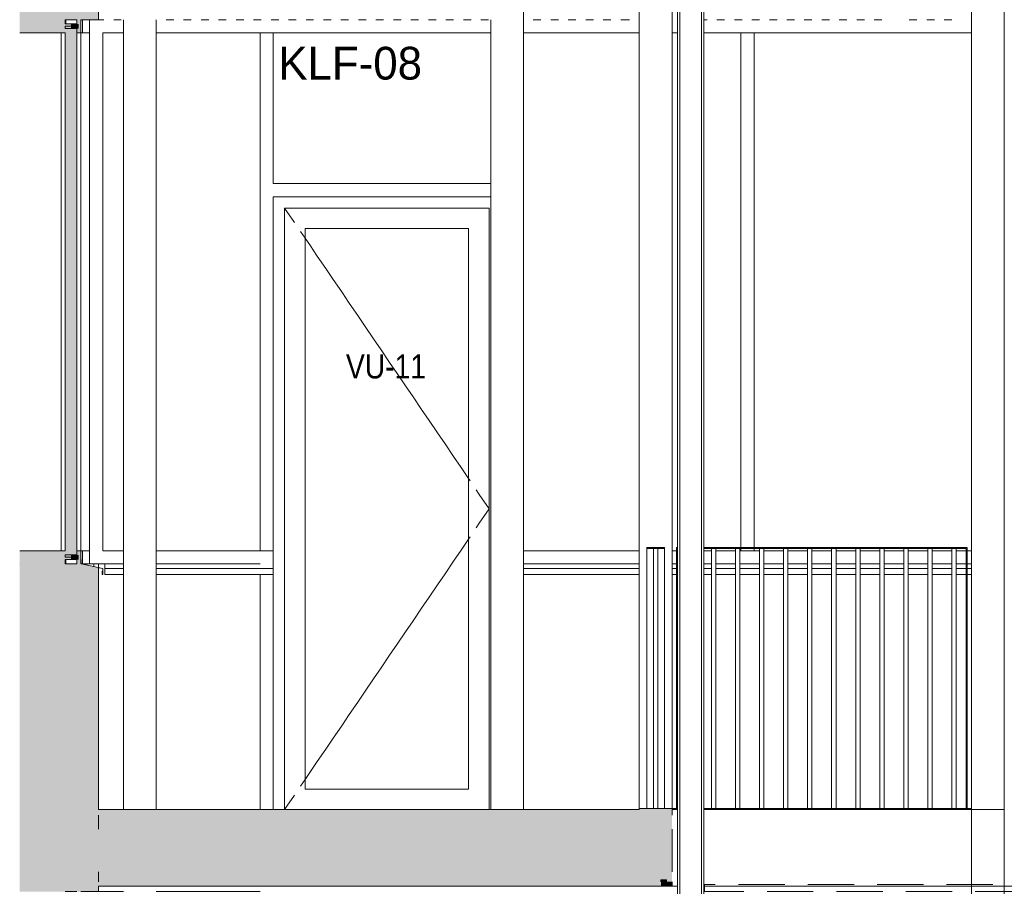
# Model space of a CAD drawing. Header units: millimetres. Extents: x -65 to 293624, y -1905 to 31061.
# Tile 139 of 256: x 104402 to 108907, y 15990 to 19956. Entities that reach past the tile are written whole.
import ezdxf
from ezdxf.enums import TextEntityAlignment as Align

# ---------------------------------------------------------------- set-up
doc = ezdxf.new("R2010")
doc.units = ezdxf.units.MM
doc.header["$MEASUREMENT"] = 0
doc.linetypes.add('Hidden Line', pattern=[317.5, 211.666667, -105.833333])
for name, color, linetype in [('00 2D joon.AR', 7, 'Continuous'), ('00 Silt sein.AR', 7, 'Continuous'), ('00 Tekst.AR', 7, 'Continuous'), ('1232 Välisseinad.AR', 7, 'Continuous'), ('1244 Fassaadivarustus.AR', 7, 'Continuous'), ('1245 Klaasfassaadid.AR', 7, 'Continuous'), ('1247 Fassaadi valgusti.AR', 7, 'Continuous'), ('1248 Vihmaveetorud.AR', 7, 'Continuous'), ('1251 Rõdupiirded.AR', 7, 'Continuous'), ('1253 Terrassipostid.AR', 7, 'Continuous'), ('1253 Välisterrassid.AR', 7, 'Continuous')]:
    doc.layers.add(name, color=color, linetype=linetype)
doc.styles.add('GENERATED_STYLE_4', font='txt', dxfattribs={"width": 0.84})
pattern_1 = [(0, (20443.1, 12361.43), (0, 500), []), (90, (20443.1, 12361.4), (-1000, 0), [500, -500]), (90, (20943.1, 12861.4), (-1000, 0), [500, -500])]

# ---------------------------------------------------------------- blocks, each defined once
blk = doc.blocks.new('Section Element_1058_3', base_point=(20443.1, 12361.4))
at = {"layer": '1253 Terrassipostid.AR', "color": 7, "linetype": 'Continuous', "lineweight": 13}
for p, q in [((108756.9, 16346.4), (108756.9, 22048.9)), ((108906.9, 22072), (108906.9, 16341.4)), ((108756.9, 15990.4), (108756.9, 16341.4)), ((108906.9, 16341.4), (108906.9, 15990.4)), ((108756.9, 12351.4), (108756.9, 15990.4)), ((108906.9, 15990.4), (108906.9, 12351.4))]:
    blk.add_line(p, q, dxfattribs=at)
blk = doc.blocks.new('Section Element_1069_3', base_point=(20443.1, 12361.4))
at = {"layer": '1253 Terrassipostid.AR', "color": 7, "linetype": 'Continuous', "lineweight": 13}
for p, q in [((107386.9, 21817.2), (107386.9, 16346.4)), ((107236.9, 16346.4), (107236.9, 21735.9))]:
    blk.add_line(p, q, dxfattribs=at)
blk = doc.blocks.new('Section Element_1073_3', base_point=(20443.1, 12361.4))
at = {"layer": '1253 Terrassipostid.AR', "color": 7, "linetype": 'Continuous', "lineweight": 13}
for p, q in [((104876.9, 16341.4), (104876.9, 19956.4)), ((105026.9, 19956.4), (105026.9, 16341.4))]:
    blk.add_line(p, q, dxfattribs=at)
blk = doc.blocks.new('Section Element_1078_3', base_point=(20443.1, 12361.4))
at = {"layer": '1253 Terrassipostid.AR', "color": 7, "linetype": 'Continuous', "lineweight": 13}
for p, q in [((106706.9, 20356.4), (106706.9, 16341.4)), ((106556.9, 16341.4), (106556.9, 19956.4))]:
    blk.add_line(p, q, dxfattribs=at)
blk = doc.blocks.new('Section Element_1102_3', base_point=(20443.1, 12361.4))
at = {"layer": '1232 Välisseinad.AR', "linetype": 'Continuous', "lineweight": 0, "true_color": 0x000000}
for points in [[(104401.9, 17465.4), (104401.9, 15966.4), (104414.4, 15966.4), (104414.4, 17465.4)], [(104414.4, 17465.4), (104414.4, 15966.4), (104426.9, 15966.4), (104426.9, 17465.4)], [(104426.9, 17465.4), (104426.9, 15966.4), (104451.9, 15966.4), (104451.9, 17465.4)], [(104451.9, 15966.4), (104646.9, 15966.4), (104646.9, 17465.4), (104451.9, 17465.4)], [(104646.9, 15966.4), (104676.9, 15966.4), (104676.9, 17465.4), (104646.9, 17465.4)], [(104681.9, 17465.4), (104676.9, 17465.4), (104676.9, 15966.4), (104708.9, 15966.4), (104708.9, 17459.9), (104681.9, 17465.6)], [(104708.9, 17459.9), (104708.9, 15966.4), (104740.9, 15966.4), (104740.9, 17453.1)], [(104740.9, 17453.1), (104740.9, 15966.4), (104761.9, 15966.4), (104761.9, 17448.6)]]:
    blk.add_hatch(color=178, dxfattribs=at).paths.add_polyline_path(points)
at = {"layer": '1232 Välisseinad.AR', "color": 7, "linetype": 'Continuous', "lineweight": 15}
for p, q in [((104761.9, 17448.6), (104761.9, 16341.4)), ((104761.9, 16315.4), (104761.9, 16251.4)), ((104761.9, 16056.4), (104761.9, 16011.4)), ((104761.9, 15990.4), (104761.9, 15966.4))]:
    blk.add_line(p, q, dxfattribs=at)
at = {"layer": '1232 Välisseinad.AR', "color": 7, "linetype": 'Continuous', "lineweight": 13, "flags": 128}
for points in [[(104663.4, 15966.4), (104646.9, 15966.4), (104610.4, 15966.4)], [(104761.9, 15966.4), (104740.9, 15966.4), (104708.9, 15966.4), (104681.9, 15966.4)]]:
    blk.add_lwpolyline(points, dxfattribs=at)
blk = doc.blocks.new('Section Element_1103_3', base_point=(20443.1, 12361.4))
at = {"layer": '1232 Välisseinad.AR', "linetype": 'Continuous', "lineweight": 0, "true_color": 0x000000}
h = blk.add_hatch(dxfattribs=at)
h.set_pattern_fill('Plokk_Panel_100x50_0003', color=178, style=0, pattern_type=2)
h.set_pattern_definition(pattern_1)
h.paths.add_polyline_path([(104708.9, 17466.4), (104682.9, 17466.4), (104708.9, 17460.9)])
h = blk.add_hatch(dxfattribs=at)
h.set_pattern_fill('Plokk_Panel_100x50_0003', color=178, style=0, pattern_type=2)
h.set_pattern_definition(pattern_1)
h.paths.add_polyline_path([(104708.9, 17466.4), (104682.9, 17466.4), (104708.9, 17460.9)])
at = {"layer": '1232 Välisseinad.AR', "color": 7, "linetype": 'Continuous', "lineweight": 13}
for p, q in [((104708.9, 17466.4), (104708.9, 17460.9)), ((104740.9, 17466.4), (104708.9, 17466.4)), ((104740.9, 17466.4), (104740.9, 17454.1)), ((104761.9, 17466.4), (104740.9, 17466.4)), ((104761.9, 17466.4), (104761.9, 17449.6)), ((104791.9, 17466.4), (104761.9, 17466.4)), ((104791.9, 17466.4), (104791.9, 17449.6)), ((105501.9, 16341.4), (105501.9, 17417.3)), ((104876.9, 15966.4), (104761.9, 15966.4)), ((105501.9, 15966.4), (105026.9, 15966.4))]:
    blk.add_line(p, q, dxfattribs=at)
blk = doc.blocks.new('Section Element_1127_3', base_point=(20443.1, 12361.4))
at = {"layer": '1253 Välisterrassid.AR', "linetype": 'Continuous', "lineweight": 0, "true_color": 0x000000}
for points in [[(104761.9, 16341.4), (104761.9, 16315.4), (107386.9, 16315.4), (107386.9, 16341.4)], [(104761.9, 16315.4), (104761.9, 16283.4), (107386.9, 16283.4), (107386.9, 16315.4)], [(104761.9, 16283.4), (104761.9, 16251.4), (107386.9, 16251.4), (107386.9, 16283.4)], [(104761.9, 16251.4), (104761.9, 16056.4), (107386.9, 16056.4), (107386.9, 16251.4)], [(107335.9, 16011.4), (107335.9, 16020.5), (107361.9, 16020.5), (107361.9, 16011.4), (107386.9, 16011.4), (107386.9, 16056.4), (104761.9, 16056.4), (104761.9, 16011.4)], [(104761.9, 15990.4), (107335.9, 15990.4), (107335.9, 16011.4), (104761.9, 16011.4)], [(107361.9, 16011.4), (107361.9, 15990.4), (107386.9, 15990.4), (107386.9, 16011.4)]]:
    blk.add_hatch(color=178, dxfattribs=at).paths.add_polyline_path(points)
at = {"layer": '1253 Välisterrassid.AR', "color": 7, "linetype": 'Continuous', "lineweight": 13}
for p, q in [((107236.9, 16341.4), (104761.9, 16341.4)), ((107386.9, 16341.4), (107386.9, 16315.4)), ((108756.9, 16341.4), (108906.9, 16341.4)), ((107386.9, 16251.4), (107386.9, 16056.4)), ((107386.9, 16011.4), (107386.9, 15990.4)), ((107335.9, 15990.5), (107335.9, 15990.4)), ((107361.9, 15990.4), (107335.9, 15990.4)), ((107361.9, 15990.5), (107361.9, 15990.4)), ((107386.9, 15990.4), (107411.9, 15990.4)), ((107531.9, 15990.4), (108756.9, 15990.4)), ((108756.9, 15990.4), (108906.9, 15990.4)), ((108906.9, 15990.4), (110956.9, 15990.4))]:
    blk.add_line(p, q, dxfattribs=at)
at = {"layer": '1253 Välisterrassid.AR', "color": 7, "linetype": 'Continuous', "lineweight": 15}
for p, q in [((107335.9, 15990.4), (104761.9, 15990.4)), ((107386.9, 15990.4), (107361.9, 15990.4))]:
    blk.add_line(p, q, dxfattribs=at)
blk = doc.blocks.new('Section Element_1204_3', base_point=(20443.1, 12361.4))
at = {"layer": '1244 Fassaadivarustus.AR', "linetype": 'Continuous', "lineweight": 0, "true_color": 0x000000}
for points in [[(104682.9, 17485.4), (104681.9, 17485.4), (104681.9, 17466.4), (104681.9, 17465.6), (104781.9, 17444.4), (104781.9, 17418.3), (104780.9, 17418.3), (104780.9, 17432.3), (104779.9, 17432.3), (104779.9, 17417.3), (104782.9, 17417.3), (104782.9, 17445.2), (104682.9, 17466.4)], [(104681.9, 17466.4), (104401.9, 17466.4), (104401.9, 17465.4), (104681.9, 17465.4), (104681.9, 17465.6)]]:
    blk.add_hatch(color=178, dxfattribs=at).paths.add_polyline_path(points)
at = {"layer": '1244 Fassaadivarustus.AR', "color": 7, "linetype": 'Continuous', "lineweight": 13}
for p, q in [((104682.9, 17485.4), (104681.9, 17485.4)), ((104682.9, 17485.4), (104682.9, 17466.4)), ((104401.9, 17466.4), (104401.9, 17466.3)), ((104663.4, 17466.4), (104610.4, 17466.4)), ((104682.9, 17466.4), (104782.9, 17445.2)), ((104761.9, 17448.6), (104781.9, 17444.4)), ((104781.9, 17444.4), (104781.9, 17418.3)), ((104782.9, 17445.2), (104782.9, 17417.3)), ((104779.9, 17432.3), (104779.9, 17417.3)), ((104780.9, 17432.3), (104779.9, 17432.3)), ((104782.9, 17417.3), (104779.9, 17417.3)), ((104780.9, 17432.3), (104780.9, 17418.3)), ((104781.9, 17418.3), (104780.9, 17418.3))]:
    blk.add_line(p, q, dxfattribs=at)
blk = doc.blocks.new('Section Element_1205_3', base_point=(20443.1, 12361.4))
at = {"layer": '1244 Fassaadivarustus.AR', "color": 7, "linetype": 'Continuous', "lineweight": 13}
for p, q in [((104791.9, 17445.2), (104791.9, 17449.6)), ((104791.9, 17417.3), (104791.9, 17445.2)), ((104876.9, 17445.2), (104791.9, 17445.2)), ((105561.9, 17445.2), (105026.9, 17445.2)), ((105561.9, 17445.2), (105561.9, 17453.1)), ((105561.9, 17417.3), (105561.9, 17445.2)), ((104876.9, 17417.3), (104791.9, 17417.3)), ((105561.9, 17417.3), (105026.9, 17417.3))]:
    blk.add_line(p, q, dxfattribs=at)
blk = doc.blocks.new('Section Element_1211_3', base_point=(20443.1, 12361.4))
at = {"layer": '1244 Fassaadivarustus.AR', "color": 7, "linetype": 'Continuous', "lineweight": 13}
for p, q in [((107236.9, 17445.2), (106706.9, 17445.2)), ((107406.9, 17445.2), (107386.9, 17445.2)), ((107566.9, 17445.2), (107531.9, 17445.2)), ((107676.9, 17445.2), (107586.9, 17445.2)), ((107786.9, 17445.2), (107696.9, 17445.2)), ((107896.9, 17445.2), (107806.9, 17445.2)), ((108006.9, 17445.2), (107916.9, 17445.2)), ((108116.9, 17445.2), (108026.9, 17445.2)), ((108226.9, 17445.2), (108136.9, 17445.2)), ((108336.9, 17445.2), (108246.9, 17445.2)), ((108446.9, 17445.2), (108356.9, 17445.2)), ((108556.9, 17445.2), (108466.9, 17445.2)), ((108666.9, 17445.2), (108576.9, 17445.2)), ((108731.9, 17445.2), (108686.9, 17445.2)), ((108756.9, 17445.2), (108736.9, 17445.2)), ((107236.9, 17417.3), (106706.9, 17417.3)), ((107406.9, 17417.3), (107386.9, 17417.3)), ((107566.9, 17417.3), (107531.9, 17417.3)), ((107676.9, 17417.3), (107586.9, 17417.3)), ((107786.9, 17417.3), (107696.9, 17417.3)), ((107896.9, 17417.3), (107806.9, 17417.3)), ((108006.9, 17417.3), (107916.9, 17417.3)), ((108116.9, 17417.3), (108026.9, 17417.3)), ((108226.9, 17417.3), (108136.9, 17417.3)), ((108336.9, 17417.3), (108246.9, 17417.3)), ((108446.9, 17417.3), (108356.9, 17417.3)), ((108556.9, 17417.3), (108466.9, 17417.3)), ((108666.9, 17417.3), (108576.9, 17417.3)), ((108731.9, 17417.3), (108686.9, 17417.3)), ((108756.9, 17417.3), (108736.9, 17417.3))]:
    blk.add_line(p, q, dxfattribs=at)
blk = doc.blocks.new('Section Element_1232_3', base_point=(20443.1, 12361.4))
at = {"layer": '1232 Välisseinad.AR', "linetype": 'Continuous', "lineweight": 0, "true_color": 0x000000}
for points in [[(104676.9, 22906.3), (104676.9, 22696.3), (104646.9, 22706.3), (104646.9, 19956.4), (104676.9, 19956.4), (104676.9, 22906.3)], [(104451.9, 22367.2), (104451.9, 22286.4), (104451.9, 19956.4), (104646.9, 19956.4), (104646.9, 22706.3), (104646.6, 22706.4), (104646.6, 22302.2)], [(104414.4, 22299), (104401.9, 22303.1), (104401.9, 19956.4), (104414.4, 19956.4)], [(104426.9, 22294.8), (104414.4, 22299), (104414.4, 19956.4), (104426.9, 19956.4)], [(104426.9, 22294.8), (104426.9, 19956.4), (104451.9, 19956.4), (104451.9, 22286.4)], [(104676.9, 19956.4), (104708.9, 19956.4), (104708.9, 21067.3), (104676.9, 21058.8)], [(104708.9, 19956.4), (104740.9, 19956.4), (104740.9, 21075.8), (104708.9, 21067.3)], [(104761.9, 21081.3), (104740.9, 21075.8), (104740.9, 19956.4), (104761.9, 19956.4)]]:
    blk.add_hatch(color=178, dxfattribs=at).paths.add_polyline_path(points)
at = {"layer": '1232 Välisseinad.AR', "color": 7, "linetype": 'Continuous', "lineweight": 13}
for p, q in [((104676.9, 22906.3), (104676.9, 22728)), ((104646.6, 22706.4), (104646.6, 22608)), ((104761.9, 22571.9), (104761.9, 21236.7)), ((104401.9, 20361.4), (104401.9, 20054.9))]:
    blk.add_line(p, q, dxfattribs=at)
at = {"layer": '1232 Välisseinad.AR', "color": 7, "linetype": 'Continuous', "lineweight": 15}
blk.add_line((104761.9, 21081.3), (104761.9, 19956.4), dxfattribs=at)
at = {"layer": '1232 Välisseinad.AR', "color": 7, "linetype": 'Continuous', "lineweight": 13, "flags": 128}
for points in [[(104663.4, 19956.4), (104646.9, 19956.4), (104610.4, 19956.4)], [(104761.9, 19956.4), (104740.9, 19956.4), (104708.9, 19956.4), (104681.9, 19956.4)]]:
    blk.add_lwpolyline(points, dxfattribs=at)
blk = doc.blocks.new('Section Element_1235_3', base_point=(20443.1, 12361.4))
at = {"layer": '1232 Välisseinad.AR', "color": 7, "linetype": 'Continuous', "lineweight": 13}
for p, q in [((104761.9, 19956.4), (104786.9, 19956.4)), ((104831.9, 19956.4), (104866.9, 19956.4)), ((105071.9, 19956.4), (105106.9, 19956.4)), ((105151.9, 19956.4), (105186.9, 19956.4)), ((105231.9, 19956.4), (105266.9, 19956.4)), ((105311.9, 19956.4), (105346.9, 19956.4)), ((105391.9, 19956.4), (105426.9, 19956.4)), ((105471.9, 19956.4), (105506.9, 19956.4)), ((105551.9, 19956.4), (105586.9, 19956.4)), ((105631.9, 19956.4), (105666.9, 19956.4)), ((105711.9, 19956.4), (105746.9, 19956.4)), ((105791.9, 19956.4), (105826.9, 19956.4)), ((105871.9, 19956.4), (105906.9, 19956.4)), ((105951.9, 19956.4), (105986.9, 19956.4)), ((106031.9, 19956.4), (106066.9, 19956.4)), ((106111.9, 19956.4), (106146.9, 19956.4)), ((106191.9, 19956.4), (106226.9, 19956.4)), ((106271.9, 19956.4), (106306.9, 19956.4)), ((106351.9, 19956.4), (106386.9, 19956.4)), ((106431.9, 19956.4), (106466.9, 19956.4)), ((106511.9, 19956.4), (106546.9, 19956.4)), ((106751.9, 19956.4), (106786.9, 19956.4)), ((106831.9, 19956.4), (106866.9, 19956.4)), ((106911.9, 19956.4), (106946.9, 19956.4)), ((106991.9, 19956.4), (107026.9, 19956.4)), ((107071.9, 19956.4), (107106.9, 19956.4)), ((107151.9, 19956.4), (107191.9, 19956.4)), ((107531.9, 19956.4), (107546.9, 19956.4)), ((107591.9, 19956.4), (107626.9, 19956.4)), ((107671.9, 19956.4), (107706.9, 19956.4)), ((107751.9, 19956.4), (107786.9, 19956.4)), ((107831.9, 19956.4), (107866.9, 19956.4)), ((107911.9, 19956.4), (107946.9, 19956.4)), ((107991.9, 19956.4), (108026.9, 19956.4)), ((108071.9, 19956.4), (108106.9, 19956.4)), ((108151.9, 19956.4), (108186.9, 19956.4)), ((108231.9, 19956.4), (108266.9, 19956.4)), ((108311.9, 19956.4), (108346.9, 19956.4))]:
    blk.add_line(p, q, dxfattribs=at)
blk = doc.blocks.new('Section Element_1301_3', base_point=(20443.1, 12361.4))
at = {"layer": '1245 Klaasfassaadid.AR', "linetype": 'Continuous', "lineweight": 0, "true_color": 0x000000}
for points in [[(104591.9, 17466.4), (104591.9, 17526.4), (104401.9, 17526.4), (104401.9, 17466.4)], [(104610.4, 17466.4), (104610.4, 17485.4), (104636.9, 17485.4), (104636.9, 17507.4), (104610.4, 17507.4), (104610.4, 17526.4), (104591.9, 17526.4), (104591.9, 17466.4)], [(104681.9, 17466.4), (104681.9, 17526.4), (104663.3, 17526.4), (104663.4, 17507.4), (104671, 17507.4), (104671, 17485.4), (104663.4, 17485.4), (104663.4, 17466.4)], [(104671, 17485.4), (104671, 17507.4), (104663.4, 17507.4), (104636.9, 17507.4), (104636.9, 17485.4), (104663.4, 17485.4)]]:
    blk.add_hatch(color=178, dxfattribs=at).paths.add_polyline_path(points)
at = {"layer": '1245 Klaasfassaadid.AR', "color": 7, "linetype": 'Continuous', "lineweight": 13}
for p, q in [((104663.3, 17526.4), (104663.4, 17507.4)), ((104681.9, 17526.4), (104663.3, 17526.4)), ((104681.9, 17526.4), (104681.9, 17485.4)), ((104610.4, 17485.4), (104610.4, 17466.4)), ((104663.4, 17485.4), (104663.4, 17466.4))]:
    blk.add_line(p, q, dxfattribs=at)
at = {"layer": '1245 Klaasfassaadid.AR', "color": 7, "linetype": 'Continuous', "lineweight": 13, "flags": 128}
for points in [[(104610.4, 17526.4), (104591.9, 17526.4), (104401.9, 17526.4)], [(104663.4, 17507.4), (104636.9, 17507.4), (104610.4, 17507.4)], [(104663.4, 17485.4), (104636.9, 17485.4), (104610.4, 17485.4)]]:
    blk.add_lwpolyline(points, dxfattribs=at)
blk = doc.blocks.new('Section Element_1307_3', base_point=(20443.1, 12361.4))
at = {"layer": '1245 Klaasfassaadid.AR', "color": 7, "linetype": 'Continuous', "lineweight": 13}
blk.add_line((105501.9, 17526.4), (105501.9, 19176.4), dxfattribs=at)
blk = doc.blocks.new('Section Element_1311_3', base_point=(20443.1, 12361.4))
at = {"layer": '1245 Klaasfassaadid.AR', "color": 7, "linetype": 'Continuous', "lineweight": 13}
for p, q in [((105561.9, 17453.1), (105561.9, 19146.4)), ((105561.9, 19146.4), (106556.9, 19146.4)), ((105613.9, 19094.4), (105613.9, 16341.4)), ((105613.9, 19094.4), (106549.9, 19094.4)), ((105613.9, 19094.4), (105658.9, 19028.3)), ((106549.9, 16341.4), (106549.9, 19094.4)), ((105687, 18986.9), (105707.9, 18956.2)), ((106455.9, 19000.4), (105707.9, 19000.4)), ((105707.9, 19000.4), (105707.9, 16435.4)), ((106455.9, 16435.4), (106455.9, 19000.4)), ((105707.9, 18956.2), (105732, 18920.8)), ((105732, 18920.8), (105760.1, 18879.4)), ((105760.1, 18879.4), (105805.1, 18813.3)), ((105805.1, 18813.3), (105833.2, 18771.9)), ((105833.2, 18771.9), (105878.2, 18705.8)), ((105878.2, 18705.8), (105906.3, 18664.4)), ((105906.3, 18664.4), (105951.3, 18598.3)), ((105951.3, 18598.3), (105979.4, 18556.9)), ((105979.4, 18556.9), (106024.4, 18490.8)), ((106024.4, 18490.8), (106052.5, 18449.4)), ((106052.5, 18449.4), (106097.5, 18383.3)), ((106097.5, 18383.3), (106125.6, 18341.9)), ((106125.6, 18341.9), (106170.6, 18275.8)), ((106170.6, 18275.8), (106198.7, 18234.4)), ((106198.7, 18234.4), (106243.7, 18168.3)), ((106243.7, 18168.3), (106271.8, 18126.9)), ((106271.8, 18126.9), (106316.8, 18060.8)), ((106316.8, 18060.8), (106344.9, 18019.4)), ((106344.9, 18019.4), (106389.9, 17953.3)), ((106389.9, 17953.3), (106418, 17911.9)), ((106418, 17911.9), (106455.9, 17856.2)), ((106455.9, 17856.2), (106463, 17845.8)), ((106491.1, 17804.4), (106504.9, 17784.1)), ((106504.9, 17784.1), (106549.9, 17717.9)), ((106504.9, 17651.8), (106549.9, 17717.9)), ((106491.1, 17631.4), (106504.9, 17651.8)), ((106418, 17523.9), (106455.9, 17579.7)), ((106455.9, 17579.7), (106463, 17590.1)), ((106344.9, 17416.4), (106389.9, 17482.6)), ((106389.9, 17482.6), (106418, 17523.9)), ((105561.9, 16341.4), (105561.9, 17417.3)), ((106316.8, 17375.1), (106344.9, 17416.4)), ((106271.8, 17308.9), (106316.8, 17375.1)), ((106243.7, 17267.6), (106271.8, 17308.9)), ((106198.7, 17201.4), (106243.7, 17267.6)), ((106170.6, 17160.1), (106198.7, 17201.4)), ((106125.6, 17093.9), (106170.6, 17160.1)), ((106097.5, 17052.6), (106125.6, 17093.9)), ((106052.5, 16986.4), (106097.5, 17052.6)), ((106024.4, 16945.1), (106052.5, 16986.4)), ((105979.4, 16878.9), (106024.4, 16945.1)), ((105951.3, 16837.6), (105979.4, 16878.9)), ((105906.3, 16771.4), (105951.3, 16837.6)), ((105878.2, 16730.1), (105906.3, 16771.4)), ((105833.2, 16663.9), (105878.2, 16730.1)), ((105805.1, 16622.6), (105833.2, 16663.9)), ((105760.1, 16556.4), (105805.1, 16622.6)), ((105732, 16515.1), (105760.1, 16556.4)), ((105707.9, 16479.7), (105732, 16515.1)), ((105687, 16448.9), (105707.9, 16479.7)), ((105613.9, 16341.4), (105658.9, 16407.6)), ((105707.9, 16435.4), (106455.9, 16435.4))]:
    blk.add_line(p, q, dxfattribs=at)
blk = doc.blocks.new('Section Element_1312_3', base_point=(20443.1, 12361.4))
at = {"layer": '1245 Klaasfassaadid.AR', "color": 7, "linetype": 'Continuous', "lineweight": 13}
blk.add_line((105561.9, 19206.4), (106556.9, 19206.4), dxfattribs=at)
blk = doc.blocks.new('Section Element_1328_3', base_point=(20443.1, 12361.4))
at = {"layer": '1248 Vihmaveetorud.AR', "color": 7, "linetype": 'Continuous', "lineweight": 13}
for p, q in [((107411.9, 12513), (107411.9, 21820.6)), ((107421.9, 12513), (107421.9, 21820.6)), ((107521.9, 12513), (107521.9, 21820.6)), ((107531.9, 12513), (107531.9, 21814.2))]:
    blk.add_line(p, q, dxfattribs=at)
blk = doc.blocks.new('Section Element_1435_3', base_point=(20443.1, 12361.4))
at = {"layer": '1247 Fassaadi valgusti.AR', "linetype": 'Continuous', "lineweight": 0, "true_color": 0x000000}
blk.add_hatch(color=178, dxfattribs=at).paths.add_polyline_path([(107335.9, 15990.5), (107361.9, 15990.5), (107361.9, 16020.5), (107335.9, 16020.5)])
at = {"layer": '1247 Fassaadi valgusti.AR', "color": 7, "linetype": 'Continuous', "lineweight": 13}
for p, q in [((107335.9, 16020.5), (107335.9, 16011.4)), ((107361.9, 16020.5), (107335.9, 16020.5)), ((107361.9, 16020.5), (107361.9, 16011.4)), ((107361.9, 15990.5), (107335.9, 15990.5))]:
    blk.add_line(p, q, dxfattribs=at)
blk = doc.blocks.new('Section Element_1459_3', base_point=(20443.1, 12361.4))
at = {"layer": '1245 Klaasfassaadid.AR', "color": 7, "linetype": 'Continuous', "lineweight": 13}
for p, q in [((107701.9, 17541.4), (107701.9, 19896.4)), ((107701.9, 19896.4), (107761.9, 19896.4)), ((107761.9, 17541.4), (107761.9, 19896.4)), ((107701.9, 17526.4), (107701.9, 17536.4)), ((107761.9, 17526.4), (107701.9, 17526.4)), ((107761.9, 17526.4), (107761.9, 17536.4))]:
    blk.add_line(p, q, dxfattribs=at)
blk = doc.blocks.new('Section Element_1465_3', base_point=(20443.1, 12361.4))
at = {"layer": '1245 Klaasfassaadid.AR', "color": 7, "linetype": 'Continuous', "lineweight": 13}
for p, q in [((108471.9, 19956.4), (108506.9, 19956.4)), ((108551.9, 19956.4), (108586.9, 19956.4)), ((108631.9, 19956.4), (108666.9, 19956.4)), ((107761.9, 19896.4), (108756.9, 19896.4))]:
    blk.add_line(p, q, dxfattribs=at)
blk = doc.blocks.new('Section Element_1466_3', base_point=(20443.1, 12361.4))
at = {"layer": '1245 Klaasfassaadid.AR', "color": 7, "linetype": 'Continuous', "lineweight": 13}
for p, q in [((106706.9, 19956.4), (106706.9, 19956.4)), ((106706.9, 19896.4), (107236.9, 19896.4)), ((107386.9, 19896.4), (107411.9, 19896.4)), ((107531.9, 19896.4), (107701.9, 19896.4))]:
    blk.add_line(p, q, dxfattribs=at)
blk = doc.blocks.new('Section Element_1467_3', base_point=(20443.1, 12361.4))
at = {"layer": '1245 Klaasfassaadid.AR', "color": 7, "linetype": 'Continuous', "lineweight": 13}
for p, q in [((106271.9, 19956.4), (106306.9, 19956.4)), ((106351.9, 19956.4), (106386.9, 19956.4)), ((106431.9, 19956.4), (106466.9, 19956.4)), ((106511.9, 19956.4), (106546.9, 19956.4)), ((105561.9, 19896.4), (106556.9, 19896.4))]:
    blk.add_line(p, q, dxfattribs=at)
blk = doc.blocks.new('Section Element_1468_3', base_point=(20443.1, 12361.4))
at = {"layer": '1245 Klaasfassaadid.AR', "color": 7, "linetype": 'Continuous', "lineweight": 13}
for p, q in [((105501.9, 19176.4), (105501.9, 19896.4)), ((105531.9, 19896.4), (105561.9, 19896.4)), ((105561.9, 19206.4), (105561.9, 19896.4))]:
    blk.add_line(p, q, dxfattribs=at)
blk = doc.blocks.new('Section Element_1469_3', base_point=(20443.1, 12361.4))
at = {"layer": '1245 Klaasfassaadid.AR', "color": 7, "linetype": 'Continuous', "lineweight": 13}
for p, q in [((104781.9, 19896.4), (104876.9, 19896.4)), ((105026.9, 19896.4), (105501.9, 19896.4)), ((105501.9, 19896.4), (105531.9, 19896.4))]:
    blk.add_line(p, q, dxfattribs=at)
blk = doc.blocks.new('Section Element_1470_3', base_point=(20443.1, 12361.4))
at = {"layer": '1245 Klaasfassaadid.AR', "color": 7, "linetype": 'Continuous', "lineweight": 13}
for p, q in [((107236.9, 17526.4), (106706.9, 17526.4)), ((107406.9, 17526.4), (107386.9, 17526.4)), ((107566.9, 17526.4), (107531.9, 17526.4)), ((107676.9, 17526.4), (107586.9, 17526.4)), ((107701.9, 17526.4), (107696.9, 17526.4)), ((107236.9, 17466.4), (106706.9, 17466.4)), ((107406.9, 17466.4), (107386.9, 17466.4)), ((107566.9, 17466.4), (107531.9, 17466.4)), ((107676.9, 17466.4), (107586.9, 17466.4)), ((107731.9, 17466.4), (107696.9, 17466.4))]:
    blk.add_line(p, q, dxfattribs=at)
blk = doc.blocks.new('Section Element_1471_3', base_point=(20443.1, 12361.4))
at = {"layer": '1245 Klaasfassaadid.AR', "color": 7, "linetype": 'Continuous', "lineweight": 13}
for p, q in [((107786.9, 17526.4), (107761.9, 17526.4)), ((107896.9, 17526.4), (107806.9, 17526.4)), ((108006.9, 17526.4), (107916.9, 17526.4)), ((108116.9, 17526.4), (108026.9, 17526.4)), ((108226.9, 17526.4), (108136.9, 17526.4)), ((108336.9, 17526.4), (108246.9, 17526.4)), ((108446.9, 17526.4), (108356.9, 17526.4)), ((108556.9, 17526.4), (108466.9, 17526.4)), ((108666.9, 17526.4), (108576.9, 17526.4)), ((108731.9, 17526.4), (108686.9, 17526.4)), ((108756.9, 17526.4), (108736.9, 17526.4)), ((107786.9, 17466.4), (107731.9, 17466.4)), ((107896.9, 17466.4), (107806.9, 17466.4)), ((108006.9, 17466.4), (107916.9, 17466.4)), ((108116.9, 17466.4), (108026.9, 17466.4)), ((108226.9, 17466.4), (108136.9, 17466.4)), ((108336.9, 17466.4), (108246.9, 17466.4)), ((108446.9, 17466.4), (108356.9, 17466.4)), ((108556.9, 17466.4), (108466.9, 17466.4)), ((108666.9, 17466.4), (108576.9, 17466.4)), ((108731.9, 17466.4), (108686.9, 17466.4)), ((108756.9, 17466.4), (108736.9, 17466.4))]:
    blk.add_line(p, q, dxfattribs=at)
blk = doc.blocks.new('Section Element_1641_3', base_point=(20443.1, 12361.4))
at = {"layer": '1245 Klaasfassaadid.AR', "linetype": 'Continuous', "lineweight": 0, "true_color": 0x000000}
for points in [[(104591.9, 19956.4), (104401.9, 19956.4), (104401.9, 19896.4), (104591.9, 19896.4)], [(104610.4, 19956.4), (104591.9, 19956.4), (104591.9, 19896.4), (104610.4, 19896.4), (104610.4, 19915.4), (104636.9, 19915.4), (104636.9, 19937.4), (104610.4, 19937.4)], [(104671, 19937.4), (104663.4, 19937.4), (104636.9, 19937.4), (104636.9, 19915.4), (104663.4, 19915.4), (104671, 19915.4)], [(104681.9, 19956.4), (104663.4, 19956.4), (104663.4, 19937.4), (104671, 19937.4), (104671, 19915.4), (104663.4, 19915.4), (104663.3, 19896.4), (104681.9, 19896.4)]]:
    blk.add_hatch(color=178, dxfattribs=at).paths.add_polyline_path(points)
at = {"layer": '1245 Klaasfassaadid.AR', "color": 7, "linetype": 'Continuous', "lineweight": 13}
for p, q in [((104610.4, 19956.4), (104610.4, 19937.4)), ((104663.4, 19915.4), (104663.3, 19896.4)), ((104663.4, 19956.4), (104663.4, 19937.4)), ((104681.9, 19956.4), (104681.9, 19896.4)), ((104681.9, 19896.4), (104663.3, 19896.4))]:
    blk.add_line(p, q, dxfattribs=at)
at = {"layer": '1245 Klaasfassaadid.AR', "color": 7, "linetype": 'Continuous', "lineweight": 13, "flags": 128}
for points in [[(104663.4, 19937.4), (104636.9, 19937.4), (104610.4, 19937.4)], [(104663.4, 19915.4), (104636.9, 19915.4), (104610.4, 19915.4)], [(104610.4, 19896.4), (104591.9, 19896.4), (104401.9, 19896.4)]]:
    blk.add_lwpolyline(points, dxfattribs=at)
blk = doc.blocks.new('Section Element_1642_3', base_point=(20443.1, 12361.4))
at = {"layer": '1245 Klaasfassaadid.AR', "color": 7, "linetype": 'Continuous', "lineweight": 13}
for p, q in [((104591.9, 17526.4), (104591.9, 19896.4)), ((104663.4, 17526.4), (104663.4, 19896.4)), ((104681.9, 17526.4), (104681.9, 19896.4))]:
    blk.add_line(p, q, dxfattribs=at)
blk = doc.blocks.new('Section Element_1643_3', base_point=(20443.1, 12361.4))
at = {"layer": '1245 Klaasfassaadid.AR', "linetype": 'Continuous', "lineweight": 0, "true_color": 0x000000}
blk.add_hatch(color=178, dxfattribs=at).paths.add_polyline_path([(104610.4, 19926.4), (104610.4, 17496.4), (104663.4, 17496.4), (104663.4, 19926.4)])
at = {"layer": '1245 Klaasfassaadid.AR', "color": 7, "linetype": 'Continuous', "lineweight": 13}
for p, q in [((104610.4, 19926.4), (104610.4, 19915.4)), ((104663.4, 19926.4), (104610.4, 19926.4)), ((104663.4, 19926.4), (104663.4, 17496.4)), ((104610.4, 19896.4), (104610.4, 17526.4)), ((104610.4, 17507.4), (104610.4, 17496.4)), ((104663.4, 17496.4), (104610.4, 17496.4))]:
    blk.add_line(p, q, dxfattribs=at)
blk = doc.blocks.new('Section Element_1654_3', base_point=(20443.1, 12361.4))
at = {"layer": '1245 Klaasfassaadid.AR', "color": 7, "linetype": 'Continuous', "lineweight": 13}
blk.add_line((104681.9, 17526.4), (104681.9, 19156.4), dxfattribs=at)
blk = doc.blocks.new('Section Element_1965_3', base_point=(20443.1, 12361.4))
at = {"layer": '1251 Rõdupiirded.AR', "color": 7, "linetype": 'Continuous', "lineweight": 13}
for p, q in [((108566.9, 17541.4), (108456.9, 17541.4)), ((108566.9, 17536.4), (108456.9, 17536.4))]:
    blk.add_line(p, q, dxfattribs=at)
blk = doc.blocks.new('Section Element_1966_3', base_point=(20443.1, 12361.4))
at = {"layer": '1251 Rõdupiirded.AR', "color": 7, "linetype": 'Continuous', "lineweight": 13}
for p, q in [((107796.9, 17541.4), (107686.9, 17541.4)), ((107796.9, 17536.4), (107686.9, 17536.4))]:
    blk.add_line(p, q, dxfattribs=at)
blk = doc.blocks.new('Section Element_1967_3', base_point=(20443.1, 12361.4))
at = {"layer": '1251 Rõdupiirded.AR', "color": 7, "linetype": 'Continuous', "lineweight": 13}
for p, q in [((107906.9, 17541.4), (107796.9, 17541.4)), ((107906.9, 17536.4), (107796.9, 17536.4))]:
    blk.add_line(p, q, dxfattribs=at)
blk = doc.blocks.new('Section Element_1968_3', base_point=(20443.1, 12361.4))
at = {"layer": '1251 Rõdupiirded.AR', "color": 7, "linetype": 'Continuous', "lineweight": 13}
for p, q in [((107686.9, 17541.4), (107576.9, 17541.4)), ((107686.9, 17536.4), (107576.9, 17536.4))]:
    blk.add_line(p, q, dxfattribs=at)
blk = doc.blocks.new('Section Element_1969_3', base_point=(20443.1, 12361.4))
at = {"layer": '1251 Rõdupiirded.AR', "color": 7, "linetype": 'Continuous', "lineweight": 13}
for p, q in [((108016.9, 17541.4), (107906.9, 17541.4)), ((108016.9, 17536.4), (107906.9, 17536.4))]:
    blk.add_line(p, q, dxfattribs=at)
blk = doc.blocks.new('Section Element_1970_3', base_point=(20443.1, 12361.4))
at = {"layer": '1251 Rõdupiirded.AR', "color": 7, "linetype": 'Continuous', "lineweight": 13}
for p, q in [((108126.9, 17541.4), (108016.9, 17541.4)), ((108126.9, 17536.4), (108016.9, 17536.4))]:
    blk.add_line(p, q, dxfattribs=at)
blk = doc.blocks.new('Section Element_1971_3', base_point=(20443.1, 12361.4))
at = {"layer": '1251 Rõdupiirded.AR', "color": 7, "linetype": 'Continuous', "lineweight": 13}
for p, q in [((108236.9, 17541.4), (108126.9, 17541.4)), ((108236.9, 17536.4), (108126.9, 17536.4))]:
    blk.add_line(p, q, dxfattribs=at)
blk = doc.blocks.new('Section Element_1972_3', base_point=(20443.1, 12361.4))
at = {"layer": '1251 Rõdupiirded.AR', "color": 7, "linetype": 'Continuous', "lineweight": 13}
for p, q in [((108346.9, 17541.4), (108236.9, 17541.4)), ((108346.9, 17536.4), (108236.9, 17536.4))]:
    blk.add_line(p, q, dxfattribs=at)
blk = doc.blocks.new('Section Element_1973_3', base_point=(20443.1, 12361.4))
at = {"layer": '1251 Rõdupiirded.AR', "color": 7, "linetype": 'Continuous', "lineweight": 13}
for p, q in [((108456.9, 17541.4), (108346.9, 17541.4)), ((108456.9, 17536.4), (108346.9, 17536.4))]:
    blk.add_line(p, q, dxfattribs=at)
blk = doc.blocks.new('Section Element_1974_3', base_point=(20443.1, 12361.4))
at = {"layer": '1251 Rõdupiirded.AR', "color": 7, "linetype": 'Continuous', "lineweight": 13}
for p, q in [((107576.9, 17541.4), (107531.9, 17541.4)), ((107576.9, 17536.4), (107531.9, 17536.4))]:
    blk.add_line(p, q, dxfattribs=at)
blk = doc.blocks.new('Section Element_1975_3', base_point=(20443.1, 12361.4))
at = {"layer": '1251 Rõdupiirded.AR', "color": 7, "linetype": 'Continuous', "lineweight": 13}
for p, q in [((107566.9, 16346.4), (107566.9, 17536.4)), ((107586.9, 16346.4), (107586.9, 17536.4))]:
    blk.add_line(p, q, dxfattribs=at)
blk = doc.blocks.new('Section Element_1976_3', base_point=(20443.1, 12361.4))
at = {"layer": '1251 Rõdupiirded.AR', "color": 7, "linetype": 'Continuous', "lineweight": 13}
for p, q in [((107676.9, 16346.4), (107676.9, 17536.4)), ((107696.9, 16346.4), (107696.9, 17536.4))]:
    blk.add_line(p, q, dxfattribs=at)
blk = doc.blocks.new('Section Element_1977_3', base_point=(20443.1, 12361.4))
at = {"layer": '1251 Rõdupiirded.AR', "color": 7, "linetype": 'Continuous', "lineweight": 13}
for p, q in [((107786.9, 16346.4), (107786.9, 17536.4)), ((107806.9, 16346.4), (107806.9, 17536.4))]:
    blk.add_line(p, q, dxfattribs=at)
blk = doc.blocks.new('Section Element_1978_3', base_point=(20443.1, 12361.4))
at = {"layer": '1251 Rõdupiirded.AR', "color": 7, "linetype": 'Continuous', "lineweight": 13}
for p, q in [((107896.9, 16346.4), (107896.9, 17536.4)), ((107916.9, 16346.4), (107916.9, 17536.4))]:
    blk.add_line(p, q, dxfattribs=at)
blk = doc.blocks.new('Section Element_1979_3', base_point=(20443.1, 12361.4))
at = {"layer": '1251 Rõdupiirded.AR', "color": 7, "linetype": 'Continuous', "lineweight": 13}
for p, q in [((108006.9, 16346.4), (108006.9, 17536.4)), ((108026.9, 16346.4), (108026.9, 17536.4))]:
    blk.add_line(p, q, dxfattribs=at)
blk = doc.blocks.new('Section Element_1980_3', base_point=(20443.1, 12361.4))
at = {"layer": '1251 Rõdupiirded.AR', "color": 7, "linetype": 'Continuous', "lineweight": 13}
for p, q in [((108116.9, 16346.4), (108116.9, 17536.4)), ((108136.9, 16346.4), (108136.9, 17536.4))]:
    blk.add_line(p, q, dxfattribs=at)
blk = doc.blocks.new('Section Element_1981_3', base_point=(20443.1, 12361.4))
at = {"layer": '1251 Rõdupiirded.AR', "color": 7, "linetype": 'Continuous', "lineweight": 13}
for p, q in [((108226.9, 16346.4), (108226.9, 17536.4)), ((108246.9, 16346.4), (108246.9, 17536.4))]:
    blk.add_line(p, q, dxfattribs=at)
blk = doc.blocks.new('Section Element_1982_3', base_point=(20443.1, 12361.4))
at = {"layer": '1251 Rõdupiirded.AR', "color": 7, "linetype": 'Continuous', "lineweight": 13}
for p, q in [((108336.9, 16346.4), (108336.9, 17536.4)), ((108356.9, 16346.4), (108356.9, 17536.4))]:
    blk.add_line(p, q, dxfattribs=at)
blk = doc.blocks.new('Section Element_1983_3', base_point=(20443.1, 12361.4))
at = {"layer": '1251 Rõdupiirded.AR', "color": 7, "linetype": 'Continuous', "lineweight": 13}
for p, q in [((108446.9, 16346.4), (108446.9, 17536.4)), ((108466.9, 16346.4), (108466.9, 17536.4))]:
    blk.add_line(p, q, dxfattribs=at)
blk = doc.blocks.new('Section Element_1984_3', base_point=(20443.1, 12361.4))
at = {"layer": '1251 Rõdupiirded.AR', "color": 7, "linetype": 'Continuous', "lineweight": 13}
for p, q in [((108556.9, 16346.4), (108556.9, 17536.4)), ((108576.9, 16346.4), (108576.9, 17536.4))]:
    blk.add_line(p, q, dxfattribs=at)
blk = doc.blocks.new('Section Element_1985_3', base_point=(20443.1, 12361.4))
at = {"layer": '1251 Rõdupiirded.AR', "color": 7, "linetype": 'Continuous', "lineweight": 13}
for p, q in [((108676.9, 17541.4), (108566.9, 17541.4)), ((108676.9, 17536.4), (108566.9, 17536.4))]:
    blk.add_line(p, q, dxfattribs=at)
blk = doc.blocks.new('Section Element_1986_3', base_point=(20443.1, 12361.4))
at = {"layer": '1251 Rõdupiirded.AR', "color": 7, "linetype": 'Continuous', "lineweight": 13}
for p, q in [((108666.9, 16346.4), (108666.9, 17536.4)), ((108686.9, 16346.4), (108686.9, 17536.4))]:
    blk.add_line(p, q, dxfattribs=at)
blk = doc.blocks.new('Section Element_1987_3', base_point=(20443.1, 12361.4))
at = {"layer": '1251 Rõdupiirded.AR', "color": 7, "linetype": 'Continuous', "lineweight": 13}
for p, q in [((108736.9, 17541.4), (108676.9, 17541.4)), ((108731.9, 17536.4), (108676.9, 17536.4))]:
    blk.add_line(p, q, dxfattribs=at)
blk = doc.blocks.new('Section Element_1988_3', base_point=(20443.1, 12361.4))
at = {"layer": '1251 Rõdupiirded.AR', "color": 7, "linetype": 'Continuous', "lineweight": 13}
for p, q in [((108731.9, 16346.4), (108731.9, 17536.4)), ((108736.9, 16346.4), (108736.9, 17541.4))]:
    blk.add_line(p, q, dxfattribs=at)
blk = doc.blocks.new('Section Element_1989_3', base_point=(20443.1, 12361.4))
at = {"layer": '1251 Rõdupiirded.AR', "color": 7, "linetype": 'Continuous', "lineweight": 13}
blk.add_line((107406.9, 17541.4), (107406.9, 16346.4), dxfattribs=at)
blk = doc.blocks.new('Section Element_1990_3', base_point=(20443.1, 12361.4))
at = {"layer": '1251 Rõdupiirded.AR', "color": 7, "linetype": 'Continuous', "lineweight": 13}
blk.add_line((107411.9, 17541.4), (107406.9, 17541.4), dxfattribs=at)
blk = doc.blocks.new('Section Element_2289_3', base_point=(20443.1, 12361.4))
at = {"layer": '1251 Rõdupiirded.AR', "linetype": 'Continuous', "lineweight": 0, "true_color": 0x000000}
blk.add_hatch(color=178, dxfattribs=at).paths.add_polyline_path([(107271.9, 17536.4), (107351.9, 17536.4), (107351.9, 17541.4), (107271.9, 17541.4)])
at = {"layer": '1251 Rõdupiirded.AR', "color": 7, "linetype": 'Continuous', "lineweight": 15}
for p, q in [((107271.9, 17541.4), (107271.9, 17536.4)), ((107351.9, 17541.4), (107271.9, 17541.4)), ((107351.9, 17536.4), (107271.9, 17536.4)), ((107351.9, 17541.4), (107351.9, 17536.4))]:
    blk.add_line(p, q, dxfattribs=at)
blk = doc.blocks.new('Section Element_2290_3', base_point=(20443.1, 12361.4))
at = {"layer": '1251 Rõdupiirded.AR', "color": 7, "linetype": 'Continuous', "lineweight": 13}
for p, q in [((107301.9, 16346.4), (107301.9, 17536.4)), ((107321.9, 16346.4), (107321.9, 17536.4))]:
    blk.add_line(p, q, dxfattribs=at)
blk = doc.blocks.new('Section Element_2291_3', base_point=(20443.1, 12361.4))
at = {"layer": '1251 Rõdupiirded.AR', "color": 7, "linetype": 'Continuous', "lineweight": 13}
for p, q in [((107271.9, 17536.4), (107271.9, 16346.4)), ((107351.9, 17536.4), (107351.9, 16346.4))]:
    blk.add_line(p, q, dxfattribs=at)
blk = doc.blocks.new('Section Element_2293_3', base_point=(20443.1, 12361.4))
at = {"layer": '1251 Rõdupiirded.AR', "color": 7, "linetype": 'Continuous', "lineweight": 13}
for p, q in [((107411.9, 16346.4), (107386.9, 16346.4)), ((107411.9, 16341.4), (107386.9, 16341.4)), ((108756.9, 16346.4), (107531.9, 16346.4)), ((108756.9, 16341.4), (107531.9, 16341.4)), ((108756.9, 16341.4), (108756.9, 16346.4))]:
    blk.add_line(p, q, dxfattribs=at)
blk = doc.blocks.new('Section Element_2374_3', base_point=(20443.1, 12361.4))
at = {"layer": '1251 Rõdupiirded.AR', "linetype": 'Continuous', "lineweight": 0, "true_color": 0x000000}
blk.add_hatch(color=178, dxfattribs=at).paths.add_polyline_path([(107386.9, 16346.4), (107236.9, 16346.4), (107236.9, 16341.4), (107386.9, 16341.4)])
at = {"layer": '1251 Rõdupiirded.AR', "color": 7, "linetype": 'Continuous', "lineweight": 15}
for p, q in [((107236.9, 16346.4), (107236.9, 16341.4)), ((107386.9, 16346.4), (107236.9, 16346.4)), ((107386.9, 16346.4), (107386.9, 16341.4))]:
    blk.add_line(p, q, dxfattribs=at)
blk = doc.blocks.new('Section Element_2808_3', base_point=(20443.1, 12361.4))
at = {"layer": '1245 Klaasfassaadid.AR', "color": 7, "linetype": 'Continuous', "lineweight": 13}
for p, q in [((104721.9, 17466.4), (104721.9, 19956.4)), ((104781.9, 17526.4), (104781.9, 19896.4))]:
    blk.add_line(p, q, dxfattribs=at)
blk = doc.blocks.new('Section Element_2809_3', base_point=(20443.1, 12361.4))
at = {"layer": '1245 Klaasfassaadid.AR', "color": 7, "linetype": 'Continuous', "lineweight": 13}
for p, q in [((104876.9, 17526.4), (104781.9, 17526.4)), ((105501.9, 17526.4), (105026.9, 17526.4)), ((105561.9, 17526.4), (105501.9, 17526.4)), ((104876.9, 17466.4), (104791.9, 17466.4)), ((105501.9, 17466.4), (105026.9, 17466.4))]:
    blk.add_line(p, q, dxfattribs=at)
blk = doc.blocks.new('Section Element_2811_3', base_point=(20443.1, 12361.4))
at = {"layer": '1245 Klaasfassaadid.AR', "color": 7, "linetype": 'Continuous', "lineweight": 13}
for p, q in [((104688.9, 17526.4), (104681.9, 17526.4)), ((104721.9, 17526.4), (104688.9, 17526.4)), ((104688.9, 17526.4), (104688.9, 17466.4)), ((104613.4, 17485.4), (104613.4, 17466.4)), ((104688.9, 17466.4), (104682.9, 17466.4)), ((104708.9, 17466.4), (104688.9, 17466.4))]:
    blk.add_line(p, q, dxfattribs=at)
blk = doc.blocks.new('Section Element_2812_3', base_point=(20443.1, 12361.4))
at = {"layer": '1245 Klaasfassaadid.AR', "color": 7, "linetype": 'Continuous', "lineweight": 13}
for p, q in [((104613.4, 19937.4), (104613.4, 19956.4)), ((104688.9, 19896.4), (104688.9, 19956.4)), ((104688.9, 19896.4), (104681.9, 19896.4)), ((104688.9, 19896.4), (104721.9, 19896.4))]:
    blk.add_line(p, q, dxfattribs=at)
blk = doc.blocks.new('Section Element_2995_3', base_point=(20443.1, 12361.4))
at = {"layer": '1245 Klaasfassaadid.AR', "color": 7, "linetype": 'Continuous', "lineweight": 13}
blk.add_line((104681.9, 17485.4), (104681.9, 17466.4), dxfattribs=at)
blk = doc.blocks.new('Section Element_3127_3', base_point=(20443.1, 12361.4))
at = {"layer": '1245 Klaasfassaadid.AR', "color": 7, "linetype": 'Continuous', "lineweight": 13}
blk.add_line((105501.9, 17465.8), (105501.9, 17466.4), dxfattribs=at)
blk = doc.blocks.new('Label_16_3', base_point=(105585, 19878.6))
at = {"layer": '00 Silt sein.AR', "color": 5, "lineweight": 13, "style": 'GENERATED_STYLE_4'}
blk.add_attdef('DUMMY_25', text='', height=150, dxfattribs=at).set_placement((105585, 19832.3), align=Align.TOP_LEFT)

msp = doc.modelspace()

# ---------------------------------------------------------------- linework, layer by layer
at = {"layer": '00 2D joon.AR', "color": 41, "linetype": 'Hidden Line', "lineweight": 13, "true_color": 0xffeda8, "flags": 128}
msp.add_lwpolyline([(107535.8, 15998.4), (107535.8, 15966.4), (129276.9, 15966.4), (129276.9, 15998.4)], close=True, dxfattribs=at)

# ---------------------------------------------------------------- block references
at = {"layer": '00 Silt sein.AR', "color": 5, "linetype": 'Continuous', "lineweight": 13}
msp.add_blockref('Label_16_3', (105585, 19878.6), dxfattribs=at).add_auto_attribs({'DUMMY_25': 'KLF-08'})
at = {"layer": '1232 Välisseinad.AR', "lineweight": 0}
for name in ['Section Element_1232_3', 'Section Element_1235_3', 'Section Element_1102_3', 'Section Element_1103_3']:
    msp.add_blockref(name, (20443.1, 12361.4), dxfattribs=at)
at = {"layer": '1244 Fassaadivarustus.AR', "lineweight": 0}
for name in ['Section Element_1204_3', 'Section Element_1205_3', 'Section Element_1211_3']:
    msp.add_blockref(name, (20443.1, 12361.4), dxfattribs=at)
at = {"layer": '1245 Klaasfassaadid.AR', "lineweight": 0}
for name in ['Section Element_1641_3', 'Section Element_1643_3', 'Section Element_2812_3', 'Section Element_2808_3', 'Section Element_1467_3', 'Section Element_1466_3', 'Section Element_1465_3', 'Section Element_1642_3', 'Section Element_1469_3', 'Section Element_1468_3', 'Section Element_1459_3', 'Section Element_1312_3', 'Section Element_1654_3', 'Section Element_1307_3', 'Section Element_1311_3', 'Section Element_1301_3', 'Section Element_2811_3', 'Section Element_2809_3', 'Section Element_1470_3', 'Section Element_1471_3', 'Section Element_2995_3', 'Section Element_3127_3']:
    msp.add_blockref(name, (20443.1, 12361.4), dxfattribs=at)
at = {"layer": '1247 Fassaadi valgusti.AR', "lineweight": 0}
msp.add_blockref('Section Element_1435_3', (20443.1, 12361.4), dxfattribs=at)
at = {"layer": '1248 Vihmaveetorud.AR', "lineweight": 0}
msp.add_blockref('Section Element_1328_3', (20443.1, 12361.4), dxfattribs=at)
at = {"layer": '1251 Rõdupiirded.AR', "lineweight": 0}
for name in ['Section Element_2289_3', 'Section Element_2291_3', 'Section Element_2290_3', 'Section Element_1989_3', 'Section Element_1990_3', 'Section Element_1974_3', 'Section Element_1975_3', 'Section Element_1968_3', 'Section Element_1976_3', 'Section Element_1966_3', 'Section Element_1977_3', 'Section Element_1967_3', 'Section Element_1978_3', 'Section Element_1969_3', 'Section Element_1979_3', 'Section Element_1970_3', 'Section Element_1980_3', 'Section Element_1971_3', 'Section Element_1981_3', 'Section Element_1972_3', 'Section Element_1982_3', 'Section Element_1973_3', 'Section Element_1983_3', 'Section Element_1965_3', 'Section Element_1984_3', 'Section Element_1985_3', 'Section Element_1986_3', 'Section Element_1987_3', 'Section Element_1988_3', 'Section Element_2374_3', 'Section Element_2293_3']:
    msp.add_blockref(name, (20443.1, 12361.4), dxfattribs=at)
at = {"layer": '1253 Terrassipostid.AR', "lineweight": 0}
for name in ['Section Element_1058_3', 'Section Element_1069_3', 'Section Element_1078_3', 'Section Element_1073_3']:
    msp.add_blockref(name, (20443.1, 12361.4), dxfattribs=at)
at = {"layer": '1253 Välisterrassid.AR', "lineweight": 0}
msp.add_blockref('Section Element_1127_3', (20443.1, 12361.4), dxfattribs=at)

# ---------------------------------------------------------------- texts
at = {"layer": '00 Tekst.AR', "color": 5, "linetype": 'Continuous', "lineweight": 13, "insert": (105894.8, 18424.5), "char_height": 110, "attachment_point": 1, "style": 'GENERATED_STYLE_4'}
msp.add_mtext('\\A1;{\\pql;\\fArial|b0|i0|c0|p34;VU-11}', dxfattribs=at)

doc.saveas('drawing.dxf')
